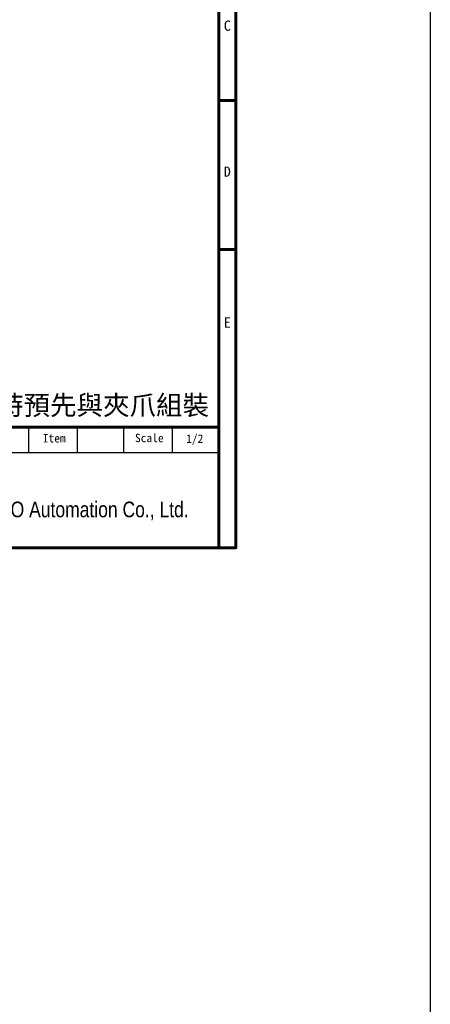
# Model space of a CAD drawing. Header units: inches. Extents: x 0 to 5766, y -2164 to 1330.
# Tile 191 of 217: x 5639 to 5766, y -771 to -467. Entities that reach past the tile are written whole.
import ezdxf
from ezdxf.enums import TextEntityAlignment as Align

# ---------------------------------------------------------------- set-up
doc = ezdxf.new("R2010")
doc.units = ezdxf.units.IN
doc.header["$MEASUREMENT"] = 0
doc.linetypes.add('SLD-實線', pattern=[0])
doc.layers.add('AM_0', color=7, linetype='Continuous', lineweight=30)
doc.layers.add('BORDER', color=7, linetype='Continuous')
doc.layers.add('圖框', color=7, linetype='SLD-實線')
doc.styles.add('SEACAD_arial_ttf', font='arial.ttf', dxfattribs={"height": 0.2})
doc.styles.get("Standard").update_dxf_attribs({"font": 'arial.ttf'})
doc.styles.add('標題欄', font='txt')

# ---------------------------------------------------------------- blocks, each defined once
blk = doc.blocks.new('A4-英文圖框-橫式')
at = {"layer": 'BORDER', "color": 123, "linetype": 'Continuous', "lineweight": 60, "ltscale": 25.4}
for p, q in [((2549.79, 183.5), (2549.79, -95.06)), ((2549.79, 43.16), (2555.09, 43.16)), ((2549.79, -2.91), (2555.09, -2.91)), ((2151.7, -57.78), (2549.79, -57.78))]:
    blk.add_line(p, q, dxfattribs=at)
at = {"layer": 'BORDER', "color": 60, "linetype": 'Continuous', "ltscale": 25.4}
for p, q in [((2491.17, -65.63), (2491.17, -57.78)), ((2506.17, -65.63), (2506.17, -57.78)), ((2520.48, -65.63), (2520.48, -57.78)), ((2535.48, -65.63), (2535.48, -57.78)), ((2151.7, -65.63), (2549.79, -65.63)), ((2364.21, -95.06), (2549.79, -95.06))]:
    blk.add_line(p, q, dxfattribs=at)
at = {"layer": 'BORDER', "color": 123, "linetype": 'Continuous', "lineweight": 60, "ltscale": 25.4}
blk.add_lwpolyline([(2151.7, 188.79), (2555.09, 188.79), (2555.09, -95.06), (2151.7, -95.06)], close=True, dxfattribs=at)
at = {"color": 3, "style": '標題欄'}
for s, p in [('C', (2551.33, 64.66)), ('D', (2551.33, 19.54)), ('E', (2551.33, -27.06))]:
    blk.add_text(s, height=3.18, dxfattribs=at).set_placement(p)
at = {"color": 60, "style": '標題欄'}
for s, p in [('C', (2551.33, 64.66)), ('D', (2551.33, 19.54)), ('E', (2551.33, -27.06))]:
    blk.add_text(s, height=3.18, dxfattribs=at).set_placement(p)
at = {"layer": 'BORDER', "color": 7, "linetype": 'Continuous', "ltscale": 25.4, "style": 'SEACAD_arial_ttf', "width": 0.8}
blk.add_text('TOYO Automation Co., Ltd.', height=4.8353, dxfattribs=at).set_placement((2474.42, -80.83), align=Align.TOP_LEFT)
at = {"layer": '圖框', "style": '標題欄'}
for s, p in [('Item', (2495.44, -59.94)), ('Scale', (2523.91, -59.86))]:
    blk.add_text(s, height=2.605, dxfattribs=at).set_placement(p, align=Align.TOP_LEFT)

msp = doc.modelspace()

# ---------------------------------------------------------------- linework, layer by layer
at = {"color": 2}
msp.add_lwpolyline([(4763.887, 611.783), (5765.668, 611.783), (5765.668, -1153.638), (4763.887, -1153.638)], close=True, dxfattribs=at)

# ---------------------------------------------------------------- block references
msp.add_blockref('A4-英文圖框-橫式', (3150.581, -534.721))

# ---------------------------------------------------------------- texts
at = {"layer": 'AM_0', "insert": (5697.372, -589.505), "char_height": 6, "attachment_point": 9}
msp.add_mtext_dynamic_manual_height_columns('{\\fPMingLiU|b0|i0|c136|p18;選配板金}/{\\fPMingLiU|b0|i0|c136|p18;中繼線}/{\\fPMingLiU|b0|i0|c136|p18;束線帶請於出貨時預先與夾爪組裝}', width=218.23164, gutter_width=1, heights=[0], dxfattribs=at)
at = {"layer": '圖框', "style": '標題欄'}
msp.add_text('1/2', height=2.6053, dxfattribs=at).set_placement((5690.282, -594.789), align=Align.TOP_LEFT)

doc.saveas('drawing.dxf')
